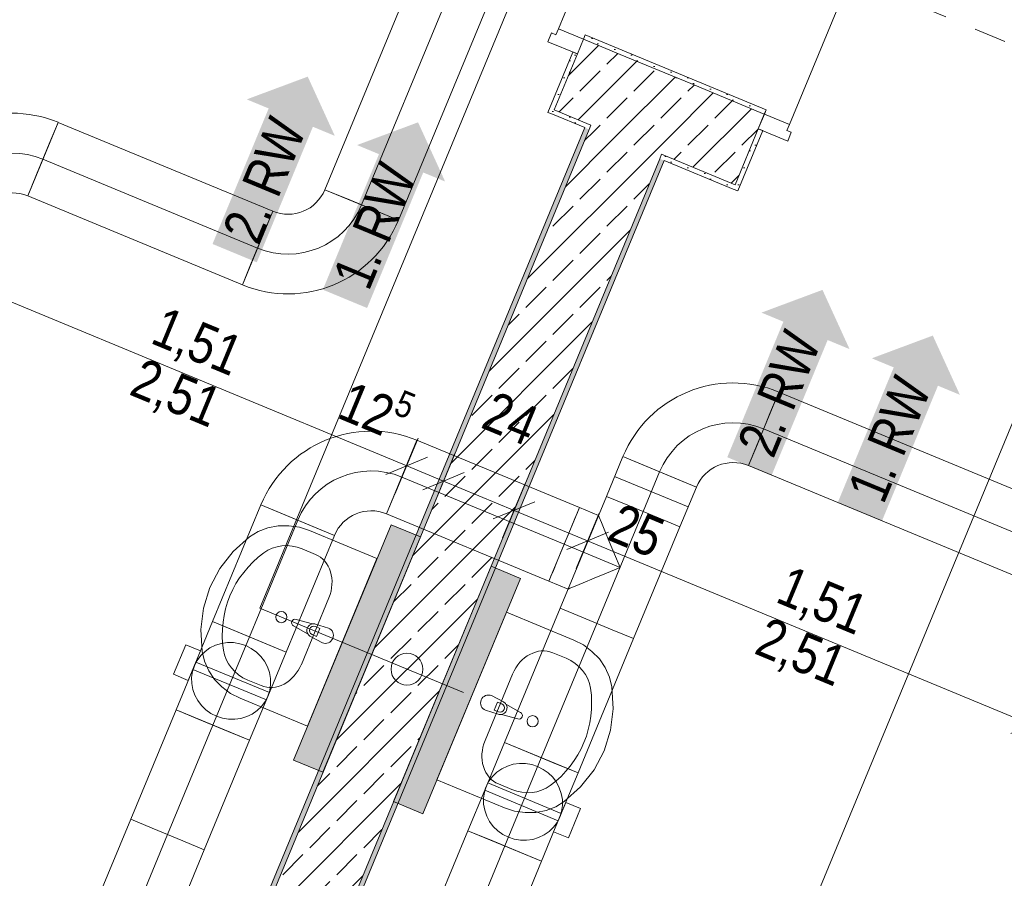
# Model space of a CAD drawing. Header units: metres. Extents: x -79 to 740, y -195 to 69.
# Tile 72 of 212: x 3.2 to 6.3, y -0.82 to 1.88. Entities that reach past the tile are written whole.
import ezdxf

# ---------------------------------------------------------------- set-up
doc = ezdxf.new("R2010")
doc.units = ezdxf.units.M
doc.header["$MEASUREMENT"] = 0
doc.linetypes.add('Strichlinie_ eng', pattern=[0.115, 0.075, -0.04])
doc.linetypes.add('STRICHPUNKT2', pattern=[12.7, 6.35, -3.175, 0, -3.175])
for name, color, linetype in [('70 Entwässerung_Schmutzwasser', 7, 'Continuous'), ('70 Lüftung', 7, 'Continuous'), ('95 Ausführungsplanung Bemaßung', 7, 'Continuous'), ('97 Brandschutz', 7, 'Continuous'), ('Neubau_10 Wand außen', 7, 'Continuous'), ('Neubau_10 Wand innen', 7, 'Continuous'), ('Neubau_30 Dach', 7, 'Continuous'), ('Neubau_50 Sanitäreinrichtung', 7, 'Continuous')]:
    doc.layers.add(name, color=color, linetype=linetype)
doc.styles.add('ERSTELLTER_STIL_2', font='ARIALN.TTF')
doc.dimstyles.new('ERSTELLTER_STIL__4', dxfattribs={"dimtxt": 0.125, "dimasz": 0.095143, "dimexe": 0.18, "dimexo": 0.0625, "dimgap": 0, "dimtad": 1, "dimzin": 0, "dimdsep": 46, "dimtxsty": 'ERSTELLTER_STIL_2', "dimblk": 'ARROWHEAD_6', "dimblk1": 'ARROWHEAD_6', "dimblk2": 'ARROWHEAD_6', "dimcen": 0.09, "dimse1": 1, "dimse2": 1, "dimclrd": 7, "dimclre": 7, "dimclrt": 7, "dimazin": 0, "dimtfac": 1, "dimtdec": 4, "dimtmove": 0, "dimatfit": 3, "dimfxl": 1, "dimtolj": 1, "dimtzin": 0, "dimarcsym": 0})
doc.dimstyles.new('ERSTELLTER_STIL__9', dxfattribs={"dimtxt": 0.175, "dimasz": 0.095143, "dimexe": 0.18, "dimexo": 0.0625, "dimgap": 0, "dimtad": 1, "dimzin": 0, "dimdsep": 46, "dimtxsty": 'ERSTELLTER_STIL_2', "dimblk": 'ARROWHEAD_6', "dimblk1": 'ARROWHEAD_6', "dimblk2": 'ARROWHEAD_6', "dimcen": 0.09, "dimse1": 1, "dimse2": 1, "dimclrd": 7, "dimclre": 7, "dimclrt": 7, "dimazin": 0, "dimtfac": 1, "dimtdec": 4, "dimtmove": 0, "dimatfit": 3, "dimfxl": 1, "dimtolj": 1, "dimtzin": 0, "dimarcsym": 0})
pattern_1 = [(45, (0, 0), (-0.0848528, 0.0848528), []), (45, (-0.04243, 0.04243), (-0.0848528, 0.0848528), [0.09, -0.03])]
pattern_2 = [(45, (0, 0), (-0.01767767, 0.01767767), [0, -0.025])]

# ---------------------------------------------------------------- blocks, each defined once
blk = doc.blocks.new('Tür Ol 1-Fl 1S 27_2')
at = {"layer": 'Neubau_10 Wand außen', "color": 7, "linetype": 'Continuous', "lineweight": 13}
for p, q in [((0.67, 0), (0.67, 0.83)), ((-0.755, 0.015), (-0.755, 0)), ((-0.67, 0), (-0.755, 0)), ((-0.755, 0), (-0.755, -0.05)), ((-0.755, 0), (-0.755, -0.05)), ((-0.755, 0), (-0.755, -0.05)), ((-0.245, 0), (-0.67, 0)), ((-0.67, -0.02), (-0.67, 0)), ((-0.16, 0), (-0.245, 0)), ((-0.245, 0), (-0.245, -0.02)), ((-0.16, -0.02), (-0.16, 0)), ((0.67, -0.02), (0.67, 0)), ((0.67, 0), (0.755, 0)), ((0.755, 0.015), (0.755, 0)), ((0.755, 0), (0.755, -0.05)), ((0.755, 0), (0.755, -0.05)), ((0.755, 0), (0.755, -0.05)), ((-0.655, -0.02), (-0.67, -0.02)), ((-0.655, -0.05), (-0.655, -0.02)), ((-0.26, -0.02), (-0.655, -0.02)), ((-0.245, -0.02), (-0.26, -0.02)), ((-0.26, -0.02), (-0.26, -0.05)), ((-0.145, -0.02), (-0.16, -0.02)), ((-0.145, -0.05), (-0.145, -0.02)), ((0.655, -0.05), (0.655, -0.02)), ((0.655, -0.02), (0.67, -0.02)), ((-0.755, -0.05), (-0.655, -0.05)), ((-0.74, -0.05), (-0.74, -0.255)), ((-0.655, -0.05), (-0.26, -0.05)), ((-0.26, -0.05), (-0.145, -0.05)), ((0.755, -0.05), (0.655, -0.05)), ((0.74, -0.05), (0.74, -0.255)), ((-0.755, -0.255), (-0.74, -0.255)), ((0.755, -0.255), (0.74, -0.255))]:
    blk.add_line(p, q, dxfattribs=at)
at = {"layer": 'Neubau_10 Wand außen', "color": 7, "linetype": 'Continuous', "lineweight": 9}
blk.add_arc((0.67, 0), 0.83, 90, 180, dxfattribs=at)
blk = doc.blocks.new('Pfeil gerade 27')
at = {"layer": '97 Brandschutz', "linetype": 'Continuous', "lineweight": 18, "true_color": 0x60cd00}
blk.add_hatch(color=72, dxfattribs=at).paths.add_polyline_path([(0.3, 0), (0.1607, 0.1497), (0.1607, 0.0752), (-0.3, 0.0752), (-0.3, -0.0752), (0.1607, -0.0752), (0.1607, -0.1497)])
blk = doc.blocks.new('Waschbecken 01 27_2')
at = {"layer": 'Neubau_50 Sanitäreinrichtung', "color": 7, "linetype": 'Continuous', "lineweight": 9}
for p, q in [((0.1129, -0.0923), (-0.1129, -0.0923)), ((-0.0136, -0.0971), (-0.0136, -0.0822)), ((-0.0136, -0.0822), (0.0136, -0.0822)), ((0.0136, -0.0822), (0.0136, -0.0971)), ((-0.223, -0.1833), (-0.223, -0.2291)), ((0.223, -0.1833), (0.223, -0.2291))]:
    blk.add_line(p, q, dxfattribs=at)
at = {"layer": 'Neubau_50 Sanitäreinrichtung', "color": 7, "linetype": 'Continuous', "lineweight": 9, "flags": 128}
blk.add_lwpolyline([(-0.285, 0), (-0.285, -0.2291), (-0.2822, -0.2628), (-0.2741, -0.2955), (-0.2608, -0.326), (-0.2427, -0.3534), (-0.2205, -0.3769), (-0.1949, -0.3956), (-0.133, -0.4255), (-0.0674, -0.4438), (0, -0.45), (0.0674, -0.4438), (0.133, -0.4255), (0.1949, -0.3956), (0.2205, -0.3769), (0.2427, -0.3534), (0.2608, -0.326), (0.2741, -0.2955), (0.2822, -0.2628), (0.285, -0.2291), (0.285, 0)], close=True, dxfattribs=at)
blk.add_lwpolyline([(-0.025, -0.0573), (-0.021, -0.0993, 0.12102), (-0.0177, -0.1088), (-0.0111, -0.1617, 0.882566), (0.0111, -0.1617), (0.0177, -0.1088, 0.12102), (0.021, -0.0993), (0.025, -0.0573, 1)], format="xyb", close=True, dxfattribs=at)
at = {"layer": 'Neubau_50 Sanitäreinrichtung', "color": 7, "linetype": 'Continuous', "lineweight": 9}
blk.add_circle((0, -0.2071), 0.0175, dxfattribs=at)
for centre, radius, start, end in [((0, -0.0974), 0.0211, 212.771, 327.229), ((0, -0.0971), 0.0136, 180, 0)]:
    blk.add_arc(centre, radius, start, end, dxfattribs=at)
for centre, major_axis, ratio, start_param, end_param in [((-0.1128, -0.1833), (0.1103, 0), 0.82489, 1.570796, 3.141593), ((0.1128, -0.1833), (0.1103, 0), 0.82489, 0, 1.570796), ((-0.1129, -0.2291), (0, 0.1212), 0.908696, 1.570796, 2.644618), ((0.1129, -0.2291), (0, 0.1212), 0.908696, 3.638567, 4.712389), ((0, 0), (0, 0.3818), 0.908696, 2.644618, 3.638567)]:
    blk.add_ellipse(centre, major_axis=major_axis, ratio=ratio, start_param=start_param, end_param=end_param, dxfattribs=at)
blk = doc.blocks.new('*D764')
at = {"layer": '95 Ausführungsplanung Bemaßung', "color": 7, "linetype": 'Continuous', "lineweight": 9}
for p, q in [((-1.7598, 3.0922), (-1.8906, 3.038)), ((-1.8252, 3.0651), (3.0252, 1.056)), ((2.9892, 0.9693), (3.0611, 1.1427)), ((3.0906, 1.0831), (2.9597, 1.0289)), ((3.0252, 1.056), (4.4202, 0.4782))]:
    blk.add_line(p, q, dxfattribs=at)
at = {"layer": '95 Ausführungsplanung Bemaßung', "color": 7, "lineweight": 9, "insert": (0.4794, 2.1375), "char_height": 0.125, "attachment_point": 7, "rotation": 337.5, "style": 'ERSTELLTER_STIL_2'}
blk.add_mtext('\\A1;{\\pql;\\fArial Narrow|b0|i0|c0|p0;\\W1.000000;5,25}', dxfattribs=at)
blk = doc.blocks.new('ARROWHEAD_6')
at = {"color": 0, "linetype": 'Continuous', "lineweight": 0}
for p, q in [((-0.5, -0.5), (0.5, 0.5)), ((0, 0), (-1, 0))]:
    blk.add_line(p, q, dxfattribs=at)
blk = doc.blocks.new('*D765')
at = {"layer": '95 Ausführungsplanung Bemaßung', "color": 7, "linetype": 'Continuous', "lineweight": 9}
for p, q in [((3.0906, 1.0831), (2.9597, 1.0289)), ((3.0252, 1.056), (4.4202, 0.4782)), ((4.3843, 0.3914), (4.4561, 0.5649)), ((4.4856, 0.5053), (4.3548, 0.4511)), ((4.4202, 0.4782), (4.5357, 0.4303))]:
    blk.add_line(p, q, dxfattribs=at)
at = {"layer": '95 Ausführungsplanung Bemaßung', "color": 7, "lineweight": 9, "char_height": 0.125, "attachment_point": 7, "rotation": 337.5, "style": 'ERSTELLTER_STIL_2'}
for s, insert in [('\\A1;{\\pql;\\fArial Narrow|b0|i0|c0|p0;\\W1.000000;12\\fArial Narrow|b0|i0|c0|p0;\\W1.000000;\\A1{\\H.66x;\\S5^  ;}}', (4.1836, 0.5972)), ('\\A1;{\\pql;\\fArial Narrow|b0|i0|c0|p0;\\W1.000000;1,51}', (3.6021, 0.8441)), ('\\A1;{\\pql;\\fArial Narrow|b0|i0|c0|p0;\\W1.000000;2,51}', (3.5352, 0.6824))]:
    blk.add_mtext(s, dxfattribs=dict(at, insert=insert))
blk = doc.blocks.new('*D766')
at = {"layer": '95 Ausführungsplanung Bemaßung', "color": 7, "linetype": 'Continuous', "lineweight": 9}
for p, q in [((4.4856, 0.5053), (4.3548, 0.4511)), ((4.4998, 0.3436), (4.5716, 0.5171)), ((4.4202, 0.4782), (4.5357, 0.4303)), ((4.6011, 0.4574), (4.4703, 0.4032)), ((4.5357, 0.4303), (4.7574, 0.3385))]:
    blk.add_line(p, q, dxfattribs=at)
blk = doc.blocks.new('*D767')
at = {"layer": '95 Ausführungsplanung Bemaßung', "color": 7, "linetype": 'Continuous', "lineweight": 9}
for p, q in [((4.6011, 0.4574), (4.4703, 0.4032)), ((4.5357, 0.4303), (4.7574, 0.3385)), ((4.7215, 0.2517), (4.7934, 0.4252)), ((4.8229, 0.3656), (4.692, 0.3114)), ((4.7574, 0.3385), (4.9884, 0.2428))]:
    blk.add_line(p, q, dxfattribs=at)
at = {"layer": '95 Ausführungsplanung Bemaßung', "color": 7, "lineweight": 9, "insert": (4.6487, 0.6), "char_height": 0.125, "attachment_point": 7, "rotation": 337.5, "style": 'ERSTELLTER_STIL_2'}
blk.add_mtext('\\A1;{\\pql;\\fArial Narrow|b0|i0|c0|p0;\\W1.000000;24}', dxfattribs=at)
blk = doc.blocks.new('*D768')
at = {"layer": '95 Ausführungsplanung Bemaßung', "color": 7, "linetype": 'Continuous', "lineweight": 9}
for p, q in [((4.8229, 0.3656), (4.692, 0.3114)), ((4.7574, 0.3385), (4.9884, 0.2428)), ((4.9525, 0.1561), (5.0243, 0.3295)), ((5.0538, 0.2699), (4.923, 0.2157)), ((4.9884, 0.2428), (6.3835, -0.335))]:
    blk.add_line(p, q, dxfattribs=at)
blk = doc.blocks.new('*D769')
at = {"layer": '95 Ausführungsplanung Bemaßung', "color": 7, "linetype": 'Continuous', "lineweight": 9}
for p, q in [((5.0538, 0.2699), (4.923, 0.2157)), ((4.9884, 0.2428), (6.3835, -0.335)), ((6.4489, -0.3079), (6.318, -0.3621))]:
    blk.add_line(p, q, dxfattribs=at)
at = {"layer": '95 Ausführungsplanung Bemaßung', "color": 7, "lineweight": 9, "char_height": 0.125, "attachment_point": 7, "rotation": 337.5, "style": 'ERSTELLTER_STIL_2'}
for s, insert in [('\\A1;{\\pql;\\fArial Narrow|b0|i0|c0|p0;\\W1.000000;25}', (5.0442, 0.2467)), ('\\A1;{\\pql;\\fArial Narrow|b0|i0|c0|p0;\\W1.000000;1,51}', (5.5654, 0.0309)), ('\\A1;{\\pql;\\fArial Narrow|b0|i0|c0|p0;\\W1.000000;2,51}', (5.4984, -0.1308))]:
    blk.add_mtext(s, dxfattribs=dict(at, insert=insert))
blk = doc.blocks.new('*D770')
at = {"layer": '95 Ausführungsplanung Bemaßung', "color": 7, "linetype": 'Continuous', "lineweight": 9}
for p, q in [((4.9884, 0.2428), (6.3835, -0.335)), ((6.3475, -0.4218), (6.4194, -0.2483)), ((6.4489, -0.3079), (6.318, -0.3621)), ((6.3835, -0.335), (11.1183, -2.2963)), ((11.1838, -2.2692), (11.0529, -2.3234))]:
    blk.add_line(p, q, dxfattribs=at)
at = {"layer": '95 Ausführungsplanung Bemaßung', "color": 7, "lineweight": 9, "char_height": 0.125, "attachment_point": 7, "rotation": 337.5, "style": 'ERSTELLTER_STIL_2'}
for s, insert in [('\\A1;{\\pql;\\fArial Narrow|b0|i0|c0|p0;\\W1.000000;5,12\\fArial Narrow|b0|i0|c0|p0;\\W1.000000;\\A1{\\H.66x;\\S5^  ;}}', (8.5947, -1.2554)), ('\\A1;{\\pql;\\fArial Narrow|b0|i0|c0|p0;\\W1.000000;24}', (10.9329, -2.1924))]:
    blk.add_mtext(s, dxfattribs=dict(at, insert=insert))
blk = doc.blocks.new('*D772')
at = {"layer": '95 Ausführungsplanung Bemaßung', "color": 7, "linetype": 'Continuous', "lineweight": 9}
for p, q in [((2.8133, 26.0534), (2.7591, 26.1842)), ((2.7862, 26.1188), (2.815, 26.1882)), ((2.873, 26.0829), (2.6995, 26.1548)), ((-9.7372, -4.1153), (2.7862, 26.1188)), ((-9.7643, -4.0499), (-9.7101, -4.1807)), ((-9.6504, -4.1512), (-9.8239, -4.0794)), ((-9.7659, -4.1847), (-9.7372, -4.1153))]:
    blk.add_line(p, q, dxfattribs=at)
at = {"layer": '95 Ausführungsplanung Bemaßung', "color": 7, "lineweight": 9, "insert": (-3.5814, 10.731), "char_height": 0.175, "attachment_point": 7, "rotation": 67.5, "style": 'ERSTELLTER_STIL_2'}
blk.add_mtext('\\A1;{\\pql;\\fArial Narrow|b0|i0|c0|p0;\\W1.000000;32,72\\fArial Narrow|b0|i0|c0|p0;\\W1.000000;\\A1{\\H.66x;\\S5^  ;}}', dxfattribs=at)
blk = doc.blocks.new('*D826')
at = {"layer": '95 Ausführungsplanung Bemaßung', "color": 7, "linetype": 'Continuous', "lineweight": 9}
for p, q in [((7.2367, 1.7248), (3.8784, 3.1158)), ((7.2726, 1.8115), (7.2007, 1.6381)), ((7.1712, 1.6977), (7.3021, 1.7519)), ((7.4584, 1.6329), (7.2367, 1.7248)), ((7.4943, 1.7197), (7.4225, 1.5462)), ((7.393, 1.6058), (7.5238, 1.6601)), ((11.9716, -0.2365), (7.4584, 1.6329))]:
    blk.add_line(p, q, dxfattribs=at)
blk = doc.blocks.new('*D827')
at = {"layer": '95 Ausführungsplanung Bemaßung', "color": 7, "linetype": 'Continuous', "lineweight": 9}
for p, q in [((3.8784, 3.1158), (3.6566, 3.2077)), ((3.8129, 3.0887), (3.9438, 3.1429)), ((7.2367, 1.7248), (3.8784, 3.1158)), ((7.1712, 1.6977), (7.3021, 1.7519))]:
    blk.add_line(p, q, dxfattribs=at)
at = {"layer": '95 Ausführungsplanung Bemaßung', "color": 7, "lineweight": 9, "char_height": 0.125, "attachment_point": 7, "rotation": 337.5, "style": 'ERSTELLTER_STIL_2'}
for s, insert in [('\\A1;{\\pql;\\fArial Narrow|b0|i0|c0|p0;\\W1.000000;24}', (3.9342, 3.1198)), ('\\A1;{\\pql;\\fArial Narrow|b0|i0|c0|p0;\\W1.000000;3,63\\fArial Narrow|b0|i0|c0|p0;\\W1.000000;\\A1{\\H.66x;\\S5^  ;}}', (5.4013, 2.4806))]:
    blk.add_mtext(s, dxfattribs=dict(at, insert=insert))
blk = doc.blocks.new('*D828')
at = {"layer": '95 Ausführungsplanung Bemaßung', "color": 7, "linetype": 'Continuous', "lineweight": 9}
for p, q in [((3.6566, 3.2077), (-2.3578, 5.699)), ((3.6926, 3.2944), (3.6207, 3.1209)), ((3.5912, 3.1806), (3.7221, 3.2348)), ((3.8784, 3.1158), (3.6566, 3.2077)), ((3.9143, 3.2026), (3.8424, 3.0291)), ((3.8129, 3.0887), (3.9438, 3.1429)), ((7.2367, 1.7248), (3.8784, 3.1158))]:
    blk.add_line(p, q, dxfattribs=at)
blk = doc.blocks.new('*D835')
at = {"layer": '95 Ausführungsplanung Bemaßung', "color": 7, "linetype": 'Continuous', "lineweight": 9}
for p, q in [((6.5781, 1.1), (6.5239, 1.2309)), ((6.551, 1.1655), (6.4592, 0.9437)), ((6.4863, 0.8783), (6.4321, 1.0092)), ((6.3724, 0.9797), (6.5459, 0.9078)), ((6.4592, 0.9437), (2.485, -8.6508))]:
    blk.add_line(p, q, dxfattribs=at)
blk = doc.blocks.new('*D836')
at = {"layer": '95 Ausführungsplanung Bemaßung', "color": 7, "linetype": 'Continuous', "lineweight": 9}
for p, q in [((6.4863, 0.8783), (6.4321, 1.0092)), ((6.4592, 0.9437), (2.485, -8.6508)), ((2.5121, -8.7162), (2.4579, -8.5853))]:
    blk.add_line(p, q, dxfattribs=at)
at = {"layer": '95 Ausführungsplanung Bemaßung', "color": 7, "lineweight": 9, "char_height": 0.125, "attachment_point": 7, "rotation": 67.5, "style": 'ERSTELLTER_STIL_2'}
for s, insert in [('\\A1;{\\pql;\\fArial Narrow|b0|i0|c0|p0;\\W1.000000;10,38\\fArial Narrow|b0|i0|c0|p0;\\W1.000000;\\A1{\\H.66x;\\S5^  ;}}', (4.3964, -4.0469)), ('\\A1;{\\pql;\\fArial Narrow|b0|i0|c0|p0;\\W1.000000;24}', (2.4811, -8.5949))]:
    blk.add_mtext(s, dxfattribs=dict(at, insert=insert))
blk = doc.blocks.new('*D837')
at = {"layer": '95 Ausführungsplanung Bemaßung', "color": 7, "linetype": 'Continuous', "lineweight": 9}
for p, q in [((6.4592, 0.9437), (2.485, -8.6508)), ((2.5121, -8.7162), (2.4579, -8.5853)), ((2.3983, -8.6148), (2.5717, -8.6867)), ((2.485, -8.6508), (2.3932, -8.8725)), ((2.4203, -8.9379), (2.3661, -8.8071))]:
    blk.add_line(p, q, dxfattribs=at)

msp = doc.modelspace()

# ---------------------------------------------------------------- hatches: boundary and pattern name
at = {"layer": 'Neubau_10 Wand außen', "linetype": 'Continuous', "lineweight": 0, "true_color": 0x000000}
h = msp.add_hatch(dxfattribs=at)
h.set_pattern_fill('Gips_0001', color=18, style=0, pattern_type=2)
h.set_pattern_definition(pattern_2)
h.paths.add_polyline_path([(4.9753, 1.8182), (5.5434, 1.5828), (5.5492, 1.5967), (4.981, 1.832)])
h = msp.add_hatch(dxfattribs=at)
h.set_pattern_fill('Beton_Stahlbeton_0001', color=18, style=0, pattern_type=2)
h.set_pattern_definition(pattern_1)
h.paths.add_polyline_path([(4.8834, 1.5964), (4.9989, 1.5486), (5.0907, 1.7703), (4.9753, 1.8182), (4.9561, 1.772)])
h = msp.add_hatch(dxfattribs=at)
h.set_pattern_fill('Gips_0001', color=18, style=0, pattern_type=2)
h.set_pattern_definition(pattern_2)
h.paths.add_polyline_path([(4.8638, 1.5883), (4.8777, 1.5826), (4.8834, 1.5964), (4.9561, 1.772), (4.9423, 1.7777)])
h = msp.add_hatch(dxfattribs=at)
h.set_pattern_fill('Beton_Stahlbeton_0001', color=18, style=0, pattern_type=2)
h.set_pattern_definition(pattern_1)
h.paths.add_polyline_path([(5.3125, 1.6785), (5.0907, 1.7703), (4.9989, 1.5486), (5.2206, 1.4567)])
h = msp.add_hatch(dxfattribs=at)
h.set_pattern_fill('Beton_Stahlbeton_0001', color=18, style=0, pattern_type=2)
h.set_pattern_definition(pattern_1)
h.paths.add_polyline_path([(5.3125, 1.6785), (5.2206, 1.4567), (5.4516, 1.3611), (5.5243, 1.5366), (5.5434, 1.5828)])
h = msp.add_hatch(dxfattribs=at)
h.set_pattern_fill('Gips_0001', color=18, style=0, pattern_type=2)
h.set_pattern_definition(pattern_2)
h.paths.add_polyline_path([(4.8777, 1.5826), (4.9793, 1.5405), (4.985, 1.5543), (4.8834, 1.5964)])
h = msp.add_hatch(dxfattribs=at)
h.set_pattern_fill('Gips_0001', color=18, style=0, pattern_type=2)
h.set_pattern_definition(pattern_2)
h.paths.add_polyline_path([(4.9989, 1.5486), (4.985, 1.5543), (4.9793, 1.5405), (4.9932, 1.5347)])
h = msp.add_hatch(dxfattribs=at)
h.set_pattern_fill('Beton_Stahlbeton_0001', color=18, style=0, pattern_type=2)
h.set_pattern_definition(pattern_1)
h.paths.add_polyline_path([(5.2206, 1.4567), (4.9989, 1.5486), (4.9932, 1.5347), (5.2149, 1.4429)])
h = msp.add_hatch(dxfattribs=at)
h.set_pattern_fill('Gips_0001', color=18, style=0, pattern_type=2)
h.set_pattern_definition(pattern_2)
h.paths.add_polyline_path([(4.9793, 1.5405), (1.0166, -8.0263), (1.0305, -8.032), (4.9932, 1.5347)])
h = msp.add_hatch(dxfattribs=at)
h.set_pattern_fill('Beton_Stahlbeton_0001', color=18, style=0, pattern_type=2)
h.set_pattern_definition(pattern_1)
h.paths.add_polyline_path([(4.9932, 1.5347), (1.0305, -8.032), (1.2522, -8.1239), (5.2149, 1.4429)])
h = msp.add_hatch(dxfattribs=at)
h.set_pattern_fill('Gips_0001', color=18, style=0, pattern_type=2)
h.set_pattern_definition(pattern_2)
h.paths.add_polyline_path([(5.4597, 1.3415), (5.5382, 1.5309), (5.5243, 1.5366), (5.4516, 1.3611), (5.4459, 1.3472)])
h = msp.add_hatch(dxfattribs=at)
h.set_pattern_fill('Gips_0001', color=18, style=0, pattern_type=2)
h.set_pattern_definition(pattern_2)
h.paths.add_polyline_path([(5.2345, 1.451), (5.2206, 1.4567), (5.2149, 1.4429), (5.2287, 1.4371)])
h = msp.add_hatch(dxfattribs=at)
h.set_pattern_fill('Gips_0001', color=18, style=0, pattern_type=2)
h.set_pattern_definition(pattern_2)
h.paths.add_polyline_path([(1.2661, -8.1296), (5.2287, 1.4371), (5.2149, 1.4429), (1.2522, -8.1239)])
h = msp.add_hatch(dxfattribs=at)
h.set_pattern_fill('Gips_0001', color=18, style=0, pattern_type=2)
h.set_pattern_definition(pattern_2)
h.paths.add_polyline_path([(5.2345, 1.451), (5.2287, 1.4371), (5.4459, 1.3472), (5.4516, 1.3611)])
at = {"layer": 'Neubau_10 Wand innen', "linetype": 'Continuous', "lineweight": 13}
for points in [[(4.157, -0.4839), (4.0646, -0.4457), (4.3708, 0.2934), (4.4631, 0.2552)], [(4.4711, -0.6141), (4.3787, -0.5758), (4.6849, 0.1633), (4.7773, 0.125)]]:
    msp.add_hatch(color=9, dxfattribs=at).paths.add_polyline_path(points)

# ---------------------------------------------------------------- linework, layer by layer
at = {"layer": '70 Entwässerung_Schmutzwasser', "color": 34, "linetype": 'Continuous', "lineweight": 18, "true_color": 0xa85100}
for p, q in [((3.959, 0.031), (12.3142, 20.2022)), ((4.5986, -0.2339), (3.959, 0.031))]:
    msp.add_line(p, q, dxfattribs=at)
msp.add_circle((4.4209, -0.1603), 0.05, dxfattribs=at)
at = {"layer": '70 Lüftung', "color": 36, "linetype": 'Continuous', "lineweight": 18, "true_color": 0x7e4100}
for p, q in [((4.8036, 2.8921), (4.1629, 1.3454)), ((4.3939, 1.2497), (5.0346, 2.7964)), ((3.2297, 1.3261), (3.3253, 1.557)), ((3.3253, 1.557), (3.2973, 1.4894)), ((3.9996, 1.2777), (3.3253, 1.557)), ((3.2973, 1.4894), (3.2577, 1.3937)), ((3.2577, 1.3937), (3.2297, 1.3261)), ((4.1629, 1.3454), (4.3939, 1.2497)), ((4.2306, 1.3174), (4.1629, 1.3454)), ((3.2297, 1.3261), (3.9039, 1.0468)), ((4.3263, 1.2777), (4.2306, 1.3174)), ((3.9996, 1.2777), (3.9039, 1.0468)), ((3.9996, 1.2777), (3.9716, 1.2101)), ((4.3939, 1.2497), (4.3263, 1.2777)), ((3.9716, 1.2101), (3.932, 1.1144)), ((3.932, 1.1144), (3.9039, 1.0468))]:
    msp.add_line(p, q, dxfattribs=at)
at = {"layer": '70 Lüftung', "color": 36, "linetype": 'STRICHPUNKT2', "lineweight": 18, "true_color": 0x7e4100}
for p, q in [((4.2784, 1.2975), (4.9191, 2.8442)), ((3.9518, 1.1622), (3.2775, 1.4415))]:
    msp.add_line(p, q, dxfattribs=at)
at = {"layer": '70 Lüftung', "color": 70, "linetype": 'Continuous', "lineweight": 18, "true_color": 0x73ff00}
for p, q in [((5.4934, 0.4791), (5.5891, 0.7101)), ((5.5891, 0.7101), (5.5611, 0.6424)), ((8.5919, -0.5337), (5.5891, 0.7101)), ((5.5611, 0.6424), (5.5215, 0.5468)), ((4.3566, 0.3276), (4.4523, 0.5586)), ((4.4243, 0.491), (4.4523, 0.5586)), ((4.9626, 0.3472), (4.4523, 0.5586)), ((5.5215, 0.5468), (5.4934, 0.4791)), ((5.0991, 0.5071), (5.0475, 0.3824)), ((5.3301, 0.4115), (5.0991, 0.5071)), ((5.0991, 0.5071), (5.1668, 0.4791)), ((4.3846, 0.3953), (4.4243, 0.491)), ((5.1668, 0.4791), (5.2625, 0.4395)), ((5.4934, 0.4791), (8.4962, -0.7647)), ((5.0733, 0.4448), (5.3043, 0.3491)), ((5.2625, 0.4395), (5.3301, 0.4115)), ((5.2784, 0.2867), (5.3301, 0.4115)), ((4.3566, 0.3276), (4.3846, 0.3953)), ((5.0475, 0.3824), (4.9021, 0.0313)), ((5.0475, 0.3824), (5.1151, 0.3544)), ((5.0475, 0.3824), (5.1151, 0.3544)), ((3.9623, 0.3557), (3.8105, -0.0108)), ((4.1933, 0.26), (3.9623, 0.3557)), ((4.03, 0.3276), (3.9623, 0.3557)), ((4.9345, 0.2796), (4.9626, 0.3472)), ((4.9609, 0.3433), (4.9561, 0.3318)), ((4.9626, 0.3472), (4.9609, 0.3433)), ((5.0226, 0.3224), (4.9626, 0.3472)), ((5.1151, 0.3544), (5.2108, 0.3148)), ((5.1151, 0.3544), (5.2108, 0.3148)), ((4.1256, 0.288), (4.03, 0.3276)), ((4.3566, 0.3276), (4.8669, 0.1163)), ((4.9485, 0.3134), (4.9386, 0.2895)), ((4.9561, 0.3318), (4.9485, 0.3134)), ((5.0226, 0.3224), (5.0249, 0.3168)), ((5.0249, 0.3168), (5.0317, 0.3005)), ((5.2108, 0.3148), (5.2784, 0.2867)), ((5.2108, 0.3148), (5.2784, 0.2867)), ((4.1933, 0.26), (4.1256, 0.288)), ((4.8949, 0.1839), (4.9345, 0.2796)), ((4.9386, 0.2895), (4.9271, 0.2616)), ((5.0317, 0.3005), (5.0424, 0.2745)), ((5.133, -0.0643), (5.2784, 0.2867)), ((4.0415, -0.1065), (4.1933, 0.26)), ((4.9271, 0.2616), (4.9147, 0.2318)), ((5.0424, 0.2745), (5.0564, 0.2407)), ((4.9147, 0.2318), (4.9023, 0.2019)), ((5.0564, 0.2407), (5.0727, 0.2013)), ((4.9023, 0.2019), (4.8908, 0.174)), ((5.0727, 0.2013), (5.0903, 0.159)), ((4.8669, 0.1163), (4.8949, 0.1839)), ((4.8908, 0.174), (4.8809, 0.1501)), ((5.0903, 0.159), (5.048, 0.1415)), ((4.8733, 0.1317), (4.8685, 0.1202)), ((4.8809, 0.1501), (4.8733, 0.1317)), ((5.0086, 0.1252), (4.9748, 0.1112)), ((5.048, 0.1415), (5.0086, 0.1252)), ((4.8685, 0.1202), (4.8669, 0.1163)), ((4.9269, 0.0914), (4.8669, 0.1163)), ((4.9325, 0.0937), (4.9269, 0.0914)), ((4.9488, 0.1005), (4.9325, 0.0937)), ((4.9748, 0.1112), (4.9488, 0.1005)), ((4.9021, 0.0313), (4.7273, -0.3905)), ((4.9021, 0.0313), (4.9697, 0.0033)), ((4.9697, 0.0033), (4.9021, 0.0313)), ((4.9697, 0.0033), (5.0654, -0.0363)), ((5.0654, -0.0363), (4.9697, 0.0033)), ((3.8782, -0.0388), (3.8105, -0.0108)), ((3.9739, -0.0784), (3.8782, -0.0388)), ((5.0654, -0.0363), (5.133, -0.0643)), ((5.133, -0.0643), (5.0654, -0.0363)), ((4.0415, -0.1065), (3.9739, -0.0784)), ((4.9583, -0.4862), (5.133, -0.0643)), ((3.6957, -0.288), (3.5533, -0.6318)), ((3.6957, -0.288), (3.7634, -0.316)), ((3.7634, -0.316), (3.859, -0.3556)), ((3.859, -0.3556), (3.9267, -0.3836)), ((3.7843, -0.7274), (3.9267, -0.3836)), ((4.795, -0.4186), (4.7273, -0.3905)), ((4.8906, -0.4582), (4.795, -0.4186)), ((4.9583, -0.4862), (4.8906, -0.4582)), ((3.5533, -0.6318), (3.362, -1.0937)), ((3.5533, -0.6318), (3.621, -0.6598)), ((3.5533, -0.6318), (3.621, -0.6598)), ((3.621, -0.6598), (3.7166, -0.6994)), ((3.621, -0.6598), (3.7166, -0.6994)), ((4.6125, -0.6677), (4.4701, -1.0115)), ((4.6802, -0.6957), (4.6125, -0.6677)), ((3.7166, -0.6994), (3.7843, -0.7274)), ((3.7166, -0.6994), (3.7843, -0.7274)), ((4.7758, -0.7353), (4.6802, -0.6957)), ((3.593, -1.1894), (3.7843, -0.7274)), ((4.8435, -0.7634), (4.7758, -0.7353)), ((4.7011, -1.1072), (4.8435, -0.7634))]:
    msp.add_line(p, q, dxfattribs=at)
at = {"layer": '70 Lüftung', "color": 70, "linetype": 'STRICHPUNKT2', "lineweight": 18, "true_color": 0x73ff00}
for p, q in [((8.5441, -0.6492), (5.5413, 0.5946)), ((4.4044, 0.4431), (4.9147, 0.2318)), ((5.163, 0.3346), (5.2146, 0.4593)), ((5.0175, -0.0165), (5.163, 0.3346)), ((3.926, -0.0586), (4.0778, 0.3078)), ((5.0903, 0.159), (4.9147, 0.2318)), ((4.8428, -0.4384), (5.0175, -0.0165)), ((3.8112, -0.3358), (3.6688, -0.6796)), ((3.6688, -0.6796), (3.4775, -1.1415)), ((4.5856, -1.0593), (4.728, -0.7155))]:
    msp.add_line(p, q, dxfattribs=at)
at = {"layer": '70 Lüftung', "color": 253, "linetype": 'Continuous', "lineweight": 18, "true_color": 0xaaaaaa}
for p, q in [((3.7577, -0.1383), (3.8105, -0.0108)), ((3.8105, -0.0108), (4.0415, -0.1065)), ((3.7261, -0.084), (3.6878, -0.1764)), ((3.7261, -0.084), (3.7723, -0.1032)), ((3.8022, -0.0933), (3.8194, -0.085)), ((3.8194, -0.085), (3.8379, -0.0794)), ((3.8379, -0.0794), (3.8571, -0.0767)), ((3.8571, -0.0767), (3.8766, -0.077)), ((3.8766, -0.077), (3.8959, -0.0802)), ((3.8959, -0.0802), (3.9145, -0.0863)), ((3.9145, -0.0863), (3.932, -0.0952)), ((3.7723, -0.1032), (3.734, -0.1956)), ((3.7617, -0.1326), (3.773, -0.1175)), ((3.773, -0.1175), (3.7866, -0.1043)), ((3.7866, -0.1043), (3.8022, -0.0933)), ((3.932, -0.0952), (3.948, -0.1066)), ((3.948, -0.1066), (3.962, -0.1201)), ((3.962, -0.1201), (3.9736, -0.1356)), ((3.9887, -0.234), (4.0415, -0.1065)), ((3.6957, -0.288), (3.7577, -0.1383)), ((3.7474, -0.1673), (3.7531, -0.1494)), ((3.7483, -0.1609), (3.7511, -0.1542)), ((3.7511, -0.1542), (3.7551, -0.1446)), ((3.7531, -0.1494), (3.7617, -0.1326)), ((3.7551, -0.1446), (3.7579, -0.1378)), ((3.9889, -0.2335), (3.7579, -0.1378)), ((3.9736, -0.1356), (3.9827, -0.1526)), ((3.9827, -0.1526), (3.989, -0.1707)), ((3.6878, -0.1764), (3.734, -0.1956)), ((3.7446, -0.186), (3.7474, -0.1673)), ((3.7483, -0.1609), (3.9793, -0.2566)), ((3.989, -0.1707), (3.9924, -0.1895)), ((3.7449, -0.2049), (3.7446, -0.186)), ((3.7482, -0.2237), (3.7449, -0.2049)), ((3.9926, -0.2084), (3.9899, -0.2271)), ((3.9924, -0.1895), (3.9926, -0.2084)), ((3.7545, -0.2418), (3.7482, -0.2237)), ((3.7636, -0.2588), (3.7545, -0.2418)), ((3.9267, -0.3836), (3.9887, -0.234)), ((3.9841, -0.245), (3.9755, -0.2618)), ((3.9821, -0.2498), (3.9861, -0.2403)), ((3.9899, -0.2271), (3.9841, -0.245)), ((3.9861, -0.2403), (3.9889, -0.2335)), ((3.7753, -0.2743), (3.7636, -0.2588)), ((3.7893, -0.2879), (3.7753, -0.2743)), ((3.9643, -0.277), (3.9507, -0.2902)), ((3.9755, -0.2618), (3.9643, -0.277)), ((3.9793, -0.2566), (3.9821, -0.2498)), ((3.6957, -0.288), (3.9267, -0.3836)), ((3.8052, -0.2992), (3.7893, -0.2879)), ((3.8227, -0.3081), (3.8052, -0.2992)), ((3.8413, -0.3142), (3.8227, -0.3081)), ((3.9351, -0.3011), (3.9178, -0.3094)), ((3.9507, -0.2902), (3.9351, -0.3011)), ((3.8606, -0.3174), (3.8413, -0.3142)), ((3.8801, -0.3177), (3.8606, -0.3174)), ((3.8993, -0.315), (3.8801, -0.3177)), ((3.9178, -0.3094), (3.8993, -0.315)), ((4.7273, -0.3905), (4.6653, -0.5402)), ((4.9583, -0.4862), (4.7273, -0.3905)), ((4.7362, -0.4647), (4.7547, -0.4591)), ((4.7547, -0.4591), (4.7739, -0.4565)), ((4.7739, -0.4565), (4.7934, -0.4567)), ((4.7934, -0.4567), (4.8127, -0.46)), ((4.8127, -0.46), (4.8313, -0.4661)), ((4.6898, -0.4972), (4.7033, -0.484)), ((4.7033, -0.484), (4.719, -0.4731)), ((4.719, -0.4731), (4.7362, -0.4647)), ((4.8313, -0.4661), (4.8488, -0.4749)), ((4.8488, -0.4749), (4.8648, -0.4863)), ((4.8648, -0.4863), (4.8787, -0.4999)), ((4.9583, -0.4862), (4.8963, -0.6359)), ((4.6719, -0.5243), (4.6679, -0.5339)), ((4.6699, -0.5291), (4.6785, -0.5124)), ((4.6747, -0.5176), (4.6719, -0.5243)), ((4.9057, -0.6132), (4.6747, -0.5176)), ((4.6785, -0.5124), (4.6898, -0.4972)), ((4.8787, -0.4999), (4.8904, -0.5154)), ((4.8904, -0.5154), (4.8995, -0.5324)), ((4.6653, -0.5402), (4.6125, -0.6677)), ((4.6614, -0.5657), (4.6641, -0.547)), ((4.6641, -0.547), (4.6699, -0.5291)), ((4.6679, -0.5339), (4.6651, -0.5407)), ((4.6651, -0.5407), (4.8961, -0.6363)), ((4.8995, -0.5324), (4.9058, -0.5505)), ((4.9058, -0.5505), (4.9091, -0.5692)), ((4.6616, -0.5847), (4.6614, -0.5657)), ((4.665, -0.6034), (4.6616, -0.5847)), ((4.8817, -0.671), (4.92, -0.5786)), ((4.9091, -0.5692), (4.9094, -0.5882)), ((4.9662, -0.5977), (4.92, -0.5786)), ((4.6713, -0.6215), (4.665, -0.6034)), ((4.9066, -0.6069), (4.9009, -0.6248)), ((4.9057, -0.6132), (4.9029, -0.62)), ((4.9094, -0.5882), (4.9066, -0.6069)), ((4.9279, -0.6901), (4.9662, -0.5977)), ((4.6804, -0.6385), (4.6713, -0.6215)), ((4.692, -0.654), (4.6804, -0.6385)), ((4.8963, -0.6359), (4.8435, -0.7634)), ((4.8923, -0.6415), (4.881, -0.6567)), ((4.9009, -0.6248), (4.8923, -0.6415)), ((4.8989, -0.6296), (4.8961, -0.6363)), ((4.9029, -0.62), (4.8989, -0.6296)), ((4.8435, -0.7634), (4.6125, -0.6677)), ((4.706, -0.6676), (4.692, -0.654)), ((4.722, -0.679), (4.706, -0.6676)), ((4.7395, -0.6878), (4.722, -0.679)), ((4.8674, -0.6699), (4.8518, -0.6808)), ((4.881, -0.6567), (4.8674, -0.6699)), ((4.9279, -0.6901), (4.8817, -0.671)), ((4.7581, -0.6939), (4.7395, -0.6878)), ((4.7774, -0.6972), (4.7581, -0.6939)), ((4.7969, -0.6975), (4.7774, -0.6972)), ((4.8161, -0.6948), (4.7969, -0.6975)), ((4.8346, -0.6892), (4.8161, -0.6948)), ((4.8518, -0.6808), (4.8346, -0.6892))]:
    msp.add_line(p, q, dxfattribs=at)
at = {"layer": '70 Lüftung', "color": 253, "linetype": 'STRICHPUNKT2', "lineweight": 18, "true_color": 0xaaaaaa}
for p, q in [((3.926, -0.0586), (3.8112, -0.3358)), ((4.728, -0.7155), (4.8428, -0.4384))]:
    msp.add_line(p, q, dxfattribs=at)
at = {"layer": '70 Lüftung', "color": 36, "linetype": 'Continuous', "lineweight": 18, "true_color": 0x7e4100}
for centre, radius, start, end in [((3.1818, 1.2106), 0.375, 67.5, 157.5), ((3.1818, 1.2106), 0.125, 67.5, 157.5), ((4.0474, 1.3932), 0.125, 247.5, 337.5), ((4.0474, 1.3932), 0.375, 247.5, 337.5)]:
    msp.add_arc(centre, radius, start, end, dxfattribs=at)
at = {"layer": '70 Lüftung', "color": 36, "linetype": 'STRICHPUNKT2', "lineweight": 18, "true_color": 0x7e4100}
for centre, start, end in [((3.1818, 1.2106), 67.5, 157.5), ((4.0474, 1.3932), 247.5, 337.5)]:
    msp.add_arc(centre, 0.25, start, end, dxfattribs=at)
at = {"layer": '70 Lüftung', "color": 70, "linetype": 'Continuous', "lineweight": 18, "true_color": 0x73ff00}
for centre, radius in [((5.4456, 0.3636), 0.375), ((4.3088, 0.2121), 0.375), ((5.4456, 0.3636), 0.125), ((4.3088, 0.2121), 0.125)]:
    msp.add_arc(centre, radius, 67.5, 157.5, dxfattribs=at)
at = {"layer": '70 Lüftung', "color": 70, "linetype": 'STRICHPUNKT2', "lineweight": 18, "true_color": 0x73ff00}
for centre in [(5.4456, 0.3636), (4.3088, 0.2121)]:
    msp.add_arc(centre, 0.25, 67.5, 157.5, dxfattribs=at)
at = {"layer": 'Neubau_10 Wand außen', "color": 7, "linetype": 'Continuous', "lineweight": 13}
for p, q in [((4.981, 1.832), (4.9753, 1.8182)), ((4.9753, 1.8182), (4.9561, 1.772)), ((5.0907, 1.7703), (4.9753, 1.8182)), ((4.9423, 1.7777), (4.8638, 1.5883)), ((4.8834, 1.5964), (4.9561, 1.772)), ((4.9561, 1.772), (4.9423, 1.7777)), ((5.3125, 1.6785), (5.0907, 1.7703)), ((5.5434, 1.5828), (5.3125, 1.6785)), ((4.8777, 1.5826), (4.8638, 1.5883)), ((4.8834, 1.5964), (4.9989, 1.5486)), ((5.5434, 1.5828), (5.5243, 1.5366)), ((5.5492, 1.5967), (5.5434, 1.5828)), ((4.9989, 1.5486), (4.9932, 1.5347)), ((4.9989, 1.5486), (4.9932, 1.5347)), ((4.9932, 1.5347), (1.0305, -8.032)), ((5.4516, 1.3611), (5.5243, 1.5366)), ((5.5382, 1.5309), (5.4597, 1.3415)), ((5.5243, 1.5366), (5.5382, 1.5309)), ((5.2149, 1.4429), (5.2206, 1.4567)), ((5.2149, 1.4429), (5.2206, 1.4567)), ((5.2206, 1.4567), (5.4516, 1.3611)), ((1.2522, -8.1239), (5.2149, 1.4429)), ((5.4459, 1.3472), (5.4597, 1.3415))]:
    msp.add_line(p, q, dxfattribs=at)
at = {"layer": 'Neubau_10 Wand außen', "color": 7, "linetype": 'Continuous', "lineweight": 13, "flags": 128}
for points in [[(5.5492, 1.5967), (4.981, 1.832)], [(4.8777, 1.5826), (4.9793, 1.5405)], [(4.9793, 1.5405), (1.0166, -8.0263)], [(1.2661, -8.1296), (5.2287, 1.4371)], [(5.2287, 1.4371), (5.4459, 1.3472)]]:
    msp.add_lwpolyline(points, dxfattribs=at)
at = {"layer": 'Neubau_10 Wand innen', "color": 7, "linetype": 'Continuous', "lineweight": 9, "flags": 128}
for points in [[(4.157, -0.4839), (4.0646, -0.4457), (4.3708, 0.2934), (4.4631, 0.2552)], [(4.4711, -0.6141), (4.3787, -0.5758), (4.6849, 0.1633), (4.7773, 0.125)]]:
    msp.add_lwpolyline(points, close=True, dxfattribs=at)
at = {"layer": 'Neubau_30 Dach', "color": 7, "linetype": 'Strichlinie_ eng', "lineweight": 9}
msp.add_line((13.3198, -1.0971), (-2.8915, 5.6179), dxfattribs=at)

# ---------------------------------------------------------------- block references
at = {"layer": '97 Brandschutz', "color": 7, "linetype": 'Continuous', "lineweight": 13, "xscale": -1, "rotation": 247.4999984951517}
for p in [(3.9945, 1.4234), (4.341, 1.2799), (5.6113, 0.7537), (5.9578, 0.6102)]:
    msp.add_blockref('Pfeil gerade 27', p, dxfattribs=at)
at = {"layer": 'Neubau_10 Wand außen', "color": 7, "linetype": 'Continuous', "lineweight": 13, "rotation": 337.5000000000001}
msp.add_blockref('Tür Ol 1-Fl 1S 27_2', (4.2777, 2.1071), dxfattribs=at)
at = {"layer": 'Neubau_10 Wand außen', "color": 7, "linetype": 'Continuous', "lineweight": 13, "xscale": -1, "rotation": 337.5000000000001}
msp.add_blockref('Tür Ol 1-Fl 1S 27_2', (6.241, 1.2939), dxfattribs=at)
at = {"layer": 'Neubau_50 Sanitäreinrichtung', "color": 7, "linetype": 'Continuous', "lineweight": 13, "xscale": -1, "rotation": 247.4999999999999}
msp.add_blockref('Waschbecken 01 27_2', (4.2177, -0.0761), dxfattribs=at)
at = {"layer": 'Neubau_50 Sanitäreinrichtung', "color": 7, "linetype": 'Continuous', "lineweight": 13, "rotation": 67.50000000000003}
msp.add_blockref('Waschbecken 01 27_2', (4.6242, -0.2445), dxfattribs=at)

# ---------------------------------------------------------------- texts
at = {"layer": '97 Brandschutz', "color": 7, "linetype": 'Continuous', "lineweight": 9, "char_height": 0.125, "attachment_point": 1, "rotation": 67.5, "style": 'ERSTELLTER_STIL_2'}
for s, insert in [('\\A1;{\\pql;\\fArial Narrow|b0|i0|c0|p0;\\W1.000000;2\\fArial Narrow|b0|i0|c0|p0;\\W1.000000;. RW}', (3.8387, 1.2152)), ('\\A1;{\\pql;\\fArial Narrow|b0|i0|c0|p0;\\W1.000000;1. RW}', (4.1851, 1.0717)), ('\\A1;{\\pql;\\fArial Narrow|b0|i0|c0|p0;\\W1.000000;2\\fArial Narrow|b0|i0|c0|p0;\\W1.000000;. RW}', (5.4555, 0.5455)), ('\\A1;{\\pql;\\fArial Narrow|b0|i0|c0|p0;\\W1.000000;1. RW}', (5.8019, 0.402))]:
    msp.add_mtext(s, dxfattribs=dict(at, insert=insert))

# ---------------------------------------------------------------- dimensions: what is measured, and where the dimension line sits
at = {"layer": '95 Ausführungsplanung Bemaßung', "color": 7, "linetype": 'Continuous', "lineweight": 9}
for base, p1, p2, angle, dimstyle, picture, middle, turn in [((2.7862, 26.1188), (-7.3352, -5.1102), (5.1882, 25.1239), 67.5, 'ERSTELLTER_STIL__9', '*D772', (-3.4975, 11.2686), 67.5), ((3.6566, 3.2077), (5.9867, 8.2059), (5.6934, 8.1249), 157.5, 'ERSTELLTER_STIL__4', '*D828', (4.046, 3.1411), 337.5), ((3.8784, 3.1158), (7.7583, 2.9841), (5.9867, 8.2059), 157.5, 'ERSTELLTER_STIL__4', '*D827', (5.7413, 2.4389), 337.5), ((7.2367, 1.7248), (8.0259, 3.0031), (7.7583, 2.9841), 157.5, 'ERSTELLTER_STIL__4', '*D826', (7.626, 1.6582), 337.5), ((3.0252, 1.056), (-3.3032, -0.503), (3.5611, 2.3498), 337.5, 'ERSTELLTER_STIL__4', '*D764', (0.6528, 2.1334), 337.5), ((4.4202, 0.4782), (3.5611, 2.3498), (4.9561, 1.772), 337.5, 'ERSTELLTER_STIL__4', '*D765', (3.7756, 0.8399), 337.5), ((4.5357, 0.4303), (4.9561, 1.772), (3.0118, -3.2487), 337.5, 'ERSTELLTER_STIL__4', '*D766', (4.453, 0.5593), 337.5), ((4.9884, 0.2428), (3.2335, -3.3405), (5.5243, 1.5366), 337.5, 'ERSTELLTER_STIL__4', '*D768', (5.156, 0.2681), 337.5), ((6.3835, -0.335), (5.5243, 1.5366), (6.9194, 0.9588), 337.5, 'ERSTELLTER_STIL__4', '*D769', (5.7388, 0.0267), 337.5), ((6.4592, 0.9437), (9.5646, -0.0828), (9.325, -0.2433), 247.5, 'ERSTELLTER_STIL__4', '*D835', (6.5257, 1.3331), 67.5), ((2.485, -8.6508), (9.325, -0.2433), (1.1388, -8.0932), 247.5, 'ERSTELLTER_STIL__4', '*D836', (4.4563, -3.6629), 67.5), ((11.1183366, -2.2963018), (6.9193663, 0.9587575), (9.5944553, -5.9752767), 337.5, 'ERSTELLTER_STIL__4', '*D770', (8.9347026, -1.2971017), 337.5), ((2.3932, -8.8725), (1.1388, -8.0932), (1.047, -8.3149), 247.5, 'ERSTELLTER_STIL__4', '*D837', (2.4597, -8.4831), 67.5), ((4.7574, 0.3385), (3.0118, -3.2487), (3.2335, -3.3405), 337.5, 'ERSTELLTER_STIL__4', '*D767', (4.7605, 0.6213), 337.5)]:
    dim = msp.add_linear_dim(base=base, p1=p1, p2=p2, angle=angle, dimstyle=dimstyle, dxfattribs=at)
    dim.commit()
    dim.dimension.update_dxf_attribs({"geometry": picture, "text_midpoint": middle, "dimtype": 160, "text_rotation": turn})

doc.saveas('drawing.dxf')
